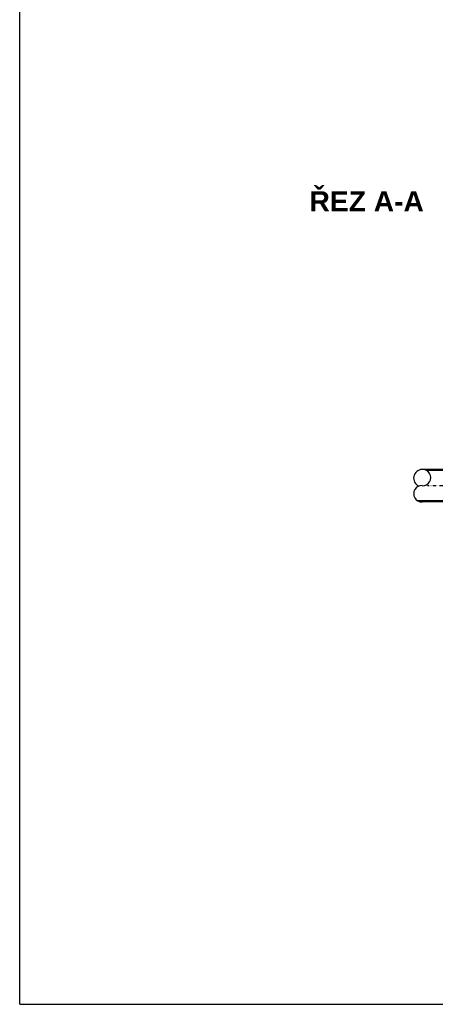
# Model space of a CAD drawing. Header units: millimetres. Extents: x 28262 to 240133, y -152087 to 56534.
# Tile 3 of 107: x 87432 to 93607, y -118837 to -104201. Entities that reach past the tile are written whole.
import ezdxf

# ---------------------------------------------------------------- set-up
doc = ezdxf.new("R2010")
doc.units = ezdxf.units.MM
doc.header["$MEASUREMENT"] = 0
doc.linetypes.add('DASHDOT', pattern=[1, 0.5, -0.25, 0, -0.25])
doc.linetypes.add('Dashed', pattern=[1905, 1270, -635])
for name, color, linetype in [('AS-Koty', 7, 'Continuous'), ('AS-Nevid', 241, 'Dashed'), ('AS-Obrys', 7, 'Continuous'), ('AS-Osy', 4, 'DASHDOT'), ('AS-Text', 7, 'Continuous')]:
    doc.layers.add(name, color=color, linetype=linetype)
doc.layers.add('POPIS', color=7, linetype='Continuous', lineweight=25)
doc.styles.add('ARIAL', font='arialbd.ttf')

msp = doc.modelspace()

# ---------------------------------------------------------------- linework, layer by layer
at = {"layer": 'AS-Koty', "color": 18, "true_color": 0x000000}
for centre, radius, start, end in [((93414, -111016), 129, 90.6947, 247.3081), ((93418, -111007), 121, 267.2956, 92.7044), ((93407, -111248), 121, 87.2956, 272.7044)]:
    msp.add_arc(centre, radius, start, end, dxfattribs=at)
at = {"layer": 'AS-Nevid', "color": 18, "ltscale": 100, "true_color": 0x000000}
for p, q in [((95240, -110903), (93479, -110903)), ((95720, -111353), (93346, -111353))]:
    msp.add_line(p, q, dxfattribs=at)
at = {"layer": 'AS-Obrys', "color": 18, "true_color": 0x000000}
for p, q in [((93741, -110886), (93408, -110886)), ((93741, -111369), (93407, -111369))]:
    msp.add_line(p, q, dxfattribs=at)
at = {"layer": 'AS-Osy', "color": 18, "ltscale": 100, "true_color": 0x000000}
msp.add_line((96021, -111128), (93494, -111128), dxfattribs=at)
at = {"layer": 'POPIS'}
for q in [(87432, -89565), (128510, -118837)]:
    msp.add_line((87432, -118837), q, dxfattribs=at)

# ---------------------------------------------------------------- texts
at = {"layer": 'AS-Text', "color": 18, "true_color": 0x000000, "style": 'ARIAL'}
msp.add_text('ŘEZ A-A', height=300, dxfattribs=at).set_placement((91738, -107051))

doc.saveas('drawing.dxf')
